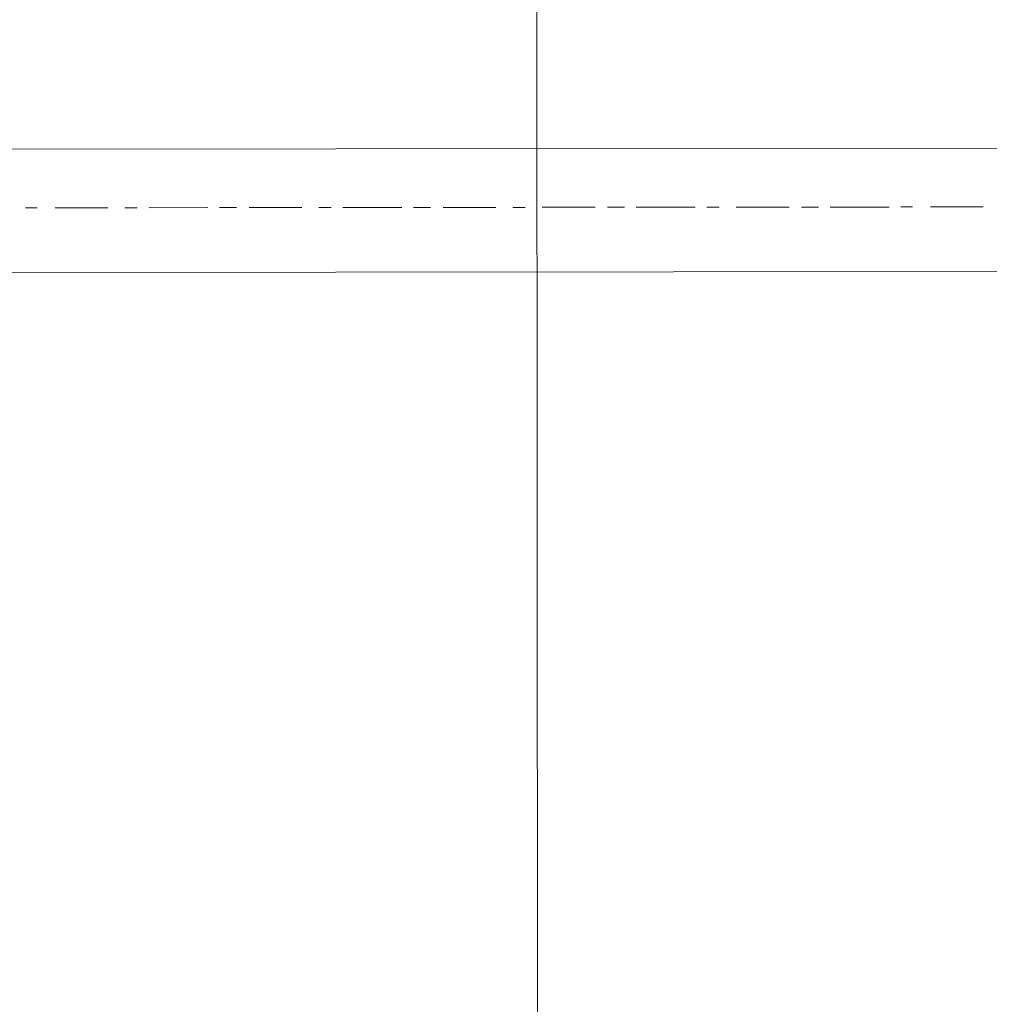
# Model space of a CAD drawing. Header units: inches. Extents: x -5850 to 5646, y 8947 to 13007.
# Tile 99 of 256: x -4131 to -4061, y 10391 to 10461. Entities that reach past the tile are written whole.
import ezdxf

# ---------------------------------------------------------------- set-up
doc = ezdxf.new("R2010")
doc.units = ezdxf.units.IN
doc.header["$MEASUREMENT"] = 0
doc.layers.add('at_Entity', color=7, linetype='Continuous')

msp = doc.modelspace()

# ---------------------------------------------------------------- linework, layer by layer
at = {"layer": 'at_Entity', "color": 7, "lineweight": 20}
for p, q in [((-4093.375, 10482.945), (-4093.128, 10206.271)), ((-4005.073, 10452.186), (-4288.913, 10451.933)), ((-4005.065, 10443.314), (-4288.905, 10443.061))]:
    msp.add_line(p, q, dxfattribs=at)
at = {"layer": 'at_Entity', "color": 3, "lineweight": 20}
for p, q in [((-4130.093, 10447.853), (-4129.256, 10447.854)), ((-4127.973, 10447.855), (-4124.182, 10447.859)), ((-4122.955, 10447.86), (-4122.062, 10447.861)), ((-4121.226, 10447.861), (-4116.988, 10447.865)), ((-4116.151, 10447.866), (-4114.925, 10447.867)), ((-4114.032, 10447.868), (-4110.24, 10447.871)), ((-4109.014, 10447.872), (-4108.121, 10447.873)), ((-4107.285, 10447.874), (-4103.047, 10447.877)), ((-4102.21, 10447.878), (-4100.984, 10447.879)), ((-4100.091, 10447.88), (-4096.299, 10447.884)), ((-4095.073, 10447.885), (-4094.18, 10447.885)), ((-4092.954, 10447.887), (-4089.162, 10447.89)), ((-4088.269, 10447.891), (-4087.043, 10447.892)), ((-4086.206, 10447.893), (-4081.968, 10447.896)), ((-4081.132, 10447.897), (-4080.239, 10447.898)), ((-4079.013, 10447.899), (-4075.221, 10447.902)), ((-4074.328, 10447.903), (-4073.102, 10447.904)), ((-4072.265, 10447.905), (-4068.027, 10447.909)), ((-4067.191, 10447.91), (-4066.354, 10447.91)), ((-4065.071, 10447.911), (-4061.28, 10447.915))]:
    msp.add_line(p, q, dxfattribs=at)

doc.saveas('drawing.dxf')
